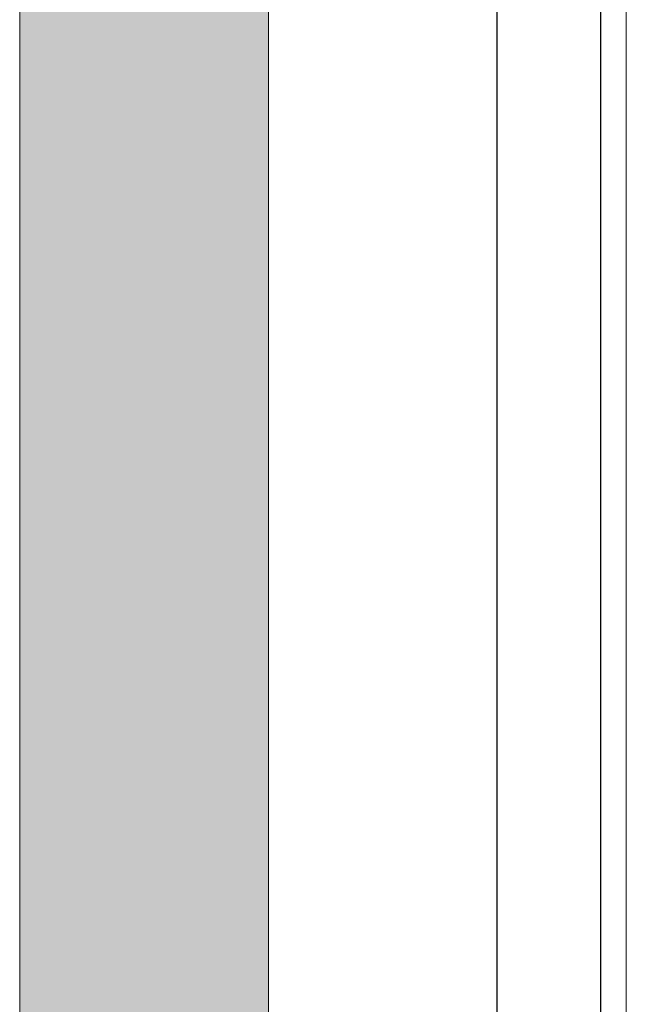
# Model space of a CAD drawing. Header units: centimetres. Extents: x -1631 to 1829, y -257 to 3158.
# Tile 75 of 129: x 530 to 560, y 1050 to 1097. Entities that reach past the tile are written whole.
import ezdxf

# ---------------------------------------------------------------- set-up
doc = ezdxf.new("R2010")
doc.units = ezdxf.units.CM
doc.layers.add('A-WALL', color=113, linetype='Continuous', lineweight=13)
doc.layers.add('A-WALL-PATT', color=111, linetype='Continuous', lineweight=13, plot=False)

msp = doc.modelspace()

# ---------------------------------------------------------------- hatches: boundary and pattern name
at = {"layer": 'A-WALL-PATT'}
h = msp.add_hatch(color=9, dxfattribs=at)
h.paths.add_polyline_path([(542.377, 132.326), (542.377, 139.326), (530.377, 139.326), (530.377, 132.326)], flags=0)
h.paths.add_polyline_path([(542.377, 250.326), (542.377, 465.826), (530.377, 465.826), (530.377, 250.326)], flags=0)
h.paths.add_polyline_path([(530.377, 657.826), (542.377, 657.826), (542.377, 660.326), (530.377, 660.326)], flags=0)
h.paths.add_polyline_path([(530.377, 781.326), (542.377, 781.326), (542.377, 1102.826), (530.377, 1102.826), (530.377, 788.276)], flags=0)
h.paths.add_polyline_path([(530.377, 1312.826), (542.377, 1312.826), (542.377, 1431.326), (530.377, 1431.326)], flags=0)
h.paths.add_polyline_path([(530.377, 1633.826), (542.377, 1633.826), (542.377, 2022.826), (530.377, 2022.826), (530.377, 1665.125)], flags=0)
h.paths.add_polyline_path([(542.377, 2173.826), (542.377, 2458.826), (530.377, 2458.826), (530.377, 2173.826)], flags=0)
h.paths.add_polyline_path([(530.377, 2593.826), (542.377, 2593.826), (542.377, 2824.326), (530.377, 2824.326), (530.377, 2634.273)], flags=0)

# ---------------------------------------------------------------- linework, layer by layer
at = {"layer": 'A-WALL', "color": 7, "lineweight": 25}
for p, q in [((553.377, 1172.326), (553.377, 1015.826)), ((558.377, 1172.326), (558.377, 1015.826))]:
    msp.add_line(p, q, dxfattribs=at)
at = {"layer": 'A-WALL'}
msp.add_line((559.627, 1172.326), (559.627, 1015.826), dxfattribs=at)
at = {"layer": 'A-WALL', "lineweight": 9}
for p, q in [((530.377, 1102.826), (530.377, 1015.876)), ((542.377, 1015.826), (542.377, 1102.826))]:
    msp.add_line(p, q, dxfattribs=at)

doc.saveas('drawing.dxf')
